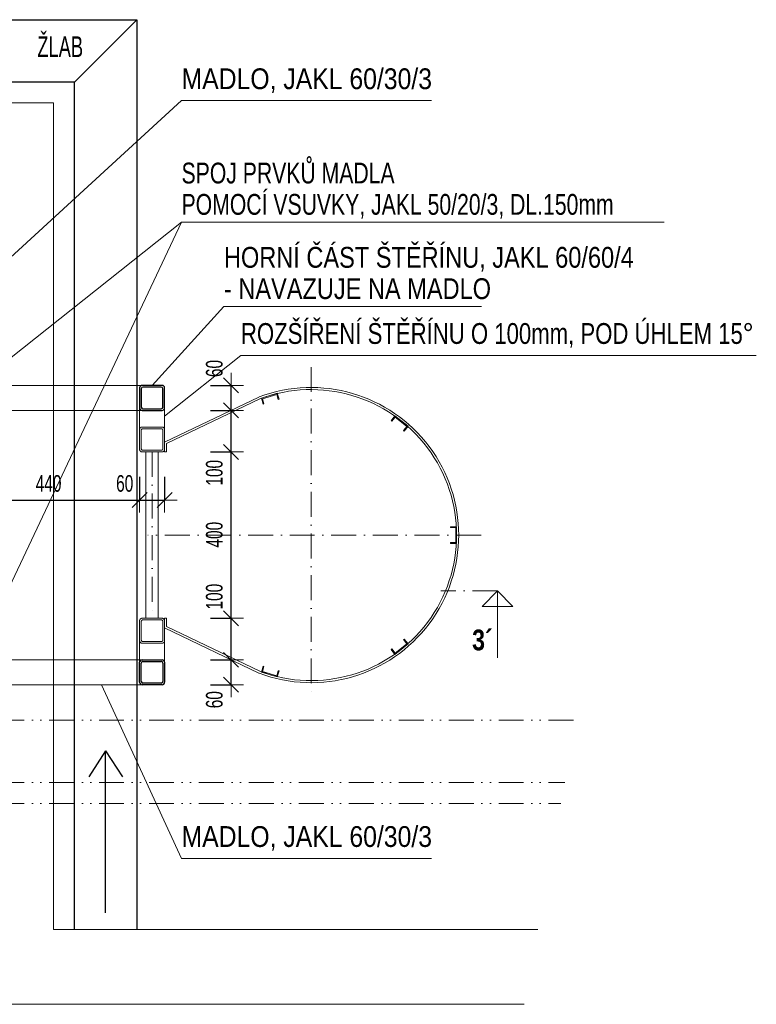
# Model space of a CAD drawing. Header units: millimetres. Extents: x -27818 to -4159, y -105989 to -15933.
# Tile 8 of 15: x -11106 to -9334, y -24735 to -22366. Entities that reach past the tile are written whole.
import ezdxf

# ---------------------------------------------------------------- set-up
doc = ezdxf.new("R2010")
doc.units = ezdxf.units.MM
doc.header["$PDMODE"] = 65
for name, pattern in [('Carkovana 2x_1', [80, 60, -20]), ('Cerchovana_1', [100, 60, -20, 0, -20]), ('JIS_09_15', [120, 60, -20, 0, -20, 0, -20])]:
    doc.linetypes.add(name, pattern=pattern)
doc.layers.add('XR$1$VÝKRES (Z4) - ŽEBŘÍK_1', color=7, linetype='Continuous', lineweight=25)
doc.styles.add('ARIAL', font='ARIAL.TTF')
doc.styles.add('ARIALNARROW', font='ARIALN.TTF')
doc.dimstyles.new('DIMSTYLE_8', dxfattribs={"dimtxt": 40, "dimasz": 60, "dimexe": 0, "dimexo": 0, "dimgap": 20, "dimtad": 2, "dimdec": 0, "dimrnd": 5, "dimzin": 12, "dimdsep": 46, "dimtxsty": 'ARIALNARROW', "dimblk1": 'ALL_ML_STRICH', "dimblk2": 'ALL_ML_STRICH', "dimsah": 1, "dimcen": 0, "dimclrd": 6, "dimclre": 6, "dimclrt": 6, "dimadec": 0, "dimazin": 0, "dimtfac": 1, "dimtdec": 0, "dimtix": 1, "dimtmove": 2, "dimatfit": 3, "dimfxl": 0, "dimtvp": 1.2, "dimtzin": 0, "dimlwd": 0, "dimlwe": 13, "dimarcsym": 0})
doc.dimstyles.new('DIMSTYLE_9', dxfattribs={"dimtxt": 40, "dimasz": 60, "dimexe": 0, "dimexo": 0, "dimgap": 20, "dimtad": 2, "dimdec": 0, "dimrnd": 5, "dimzin": 12, "dimdsep": 46, "dimtxsty": 'ARIALNARROW', "dimblk1": 'ALL_ML_STRICH', "dimblk2": 'ALL_ML_STRICH', "dimsah": 1, "dimcen": 0, "dimclrd": 6, "dimclre": 6, "dimclrt": 6, "dimadec": 0, "dimazin": 0, "dimtfac": 1, "dimtdec": 0, "dimtix": 1, "dimtmove": 2, "dimatfit": 3, "dimfxl": 0, "dimtzin": 0, "dimlwd": 0, "dimlwe": 13, "dimarcsym": 0})

# ---------------------------------------------------------------- blocks, each defined once
blk = doc.blocks.new('KOMPLEXNÍ OBJEKT_19')
at = {"layer": 'XR$1$VÝKRES (Z4) - ŽEBŘÍK_1', "color": 5, "linetype": 'Continuous', "lineweight": 25}
for p, q in [((-10817.8, -23252.1), (-10817.8, -23300.1)), ((-10813.8, -23254.1), (-10813.8, -23298.1)), ((-10763.8, -23246.1), (-10811.8, -23246.1)), ((-10765.8, -23250.1), (-10809.8, -23250.1)), ((-10761.8, -23298.1), (-10761.8, -23254.1)), ((-10757.8, -23300.1), (-10757.8, -23252.1)), ((-10809.8, -23302.1), (-10765.8, -23302.1)), ((-10811.8, -23306.1), (-10763.8, -23306.1))]:
    blk.add_line(p, q, dxfattribs=at)
for centre, radius, start, end in [((-10811.8, -23252.1), 6, 90, 180), ((-10809.8, -23254.1), 4, 90, 180), ((-10765.8, -23254.1), 4, 0, 90), ((-10763.8, -23252.1), 6, 0, 90), ((-10811.8, -23300.1), 6, 180, 270), ((-10809.8, -23298.1), 4, 180, 270), ((-10765.8, -23298.1), 4, 270, 0), ((-10763.8, -23300.1), 6, 270, 0)]:
    blk.add_arc(centre, radius, start, end, dxfattribs=at)
blk = doc.blocks.new('KOMPLEXNÍ OBJEKT_20')
at = {"layer": 'XR$1$VÝKRES (Z4) - ŽEBŘÍK_1', "color": 5, "linetype": 'Continuous', "lineweight": 25}
for p, q in [((-10817.8, -23960.1), (-10817.8, -23912.1)), ((-10813.8, -23958.1), (-10813.8, -23914.1)), ((-10811.8, -23906.1), (-10763.8, -23906.1)), ((-10809.8, -23910.1), (-10765.8, -23910.1)), ((-10761.8, -23914.1), (-10761.8, -23958.1)), ((-10757.8, -23912.1), (-10757.8, -23960.1)), ((-10763.8, -23966.1), (-10811.8, -23966.1)), ((-10765.8, -23962.1), (-10809.8, -23962.1))]:
    blk.add_line(p, q, dxfattribs=at)
for centre, radius, start, end in [((-10811.8, -23912.1), 6, 90, 180), ((-10809.8, -23914.1), 4, 90, 180), ((-10765.8, -23914.1), 4, 0, 90), ((-10763.8, -23912.1), 6, 0, 90), ((-10811.8, -23960.1), 6, 180, 270), ((-10809.8, -23958.1), 4, 180, 270), ((-10765.8, -23958.1), 4, 270, 0), ((-10763.8, -23960.1), 6, 270, 0)]:
    blk.add_arc(centre, radius, start, end, dxfattribs=at)
blk = doc.blocks.new('KOMPLEXNÍ OBJEKT_21')
at = {"layer": 'XR$1$VÝKRES (Z4) - ŽEBŘÍK_1', "color": 5, "linetype": 'Carkovana 2x_1', "lineweight": 13}
for p, q in [((-10763.8, -23346.1), (-10811.8, -23346.1)), ((-10765.8, -23350.1), (-10809.8, -23350.1)), ((-10817.8, -23352.1), (-10817.8, -23400.1)), ((-10813.8, -23354.1), (-10813.8, -23398.1)), ((-10761.8, -23398.1), (-10761.8, -23354.1)), ((-10757.8, -23400.1), (-10757.8, -23352.1)), ((-10811.8, -23406.1), (-10763.8, -23406.1)), ((-10809.8, -23402.1), (-10765.8, -23402.1))]:
    blk.add_line(p, q, dxfattribs=at)
for centre, radius, start, end in [((-10811.8, -23352.1), 6, 90, 180), ((-10809.8, -23354.1), 4, 90, 180), ((-10765.8, -23354.1), 4, 0, 90), ((-10763.8, -23352.1), 6, 0, 90), ((-10811.8, -23400.1), 6, 180, 270), ((-10809.8, -23398.1), 4, 180, 270), ((-10765.8, -23398.1), 4, 270, 0), ((-10763.8, -23400.1), 6, 270, 0)]:
    blk.add_arc(centre, radius, start, end, dxfattribs=at)
blk = doc.blocks.new('KOMPLEXNÍ OBJEKT_22')
at = {"layer": 'XR$1$VÝKRES (Z4) - ŽEBŘÍK_1', "color": 5, "linetype": 'Carkovana 2x_1', "lineweight": 13}
for p, q in [((-10817.8, -23860.1), (-10817.8, -23812.1)), ((-10813.8, -23858.1), (-10813.8, -23814.1)), ((-10811.8, -23806.1), (-10763.8, -23806.1)), ((-10809.8, -23810.1), (-10765.8, -23810.1)), ((-10761.8, -23814.1), (-10761.8, -23858.1)), ((-10757.8, -23812.1), (-10757.8, -23860.1)), ((-10763.8, -23866.1), (-10811.8, -23866.1)), ((-10765.8, -23862.1), (-10809.8, -23862.1))]:
    blk.add_line(p, q, dxfattribs=at)
for centre, radius, start, end in [((-10811.8, -23812.1), 6, 90, 180), ((-10809.8, -23814.1), 4, 90, 180), ((-10765.8, -23814.1), 4, 0, 90), ((-10763.8, -23812.1), 6, 0, 90), ((-10811.8, -23860.1), 6, 180, 270), ((-10809.8, -23858.1), 4, 180, 270), ((-10765.8, -23858.1), 4, 270, 0), ((-10763.8, -23860.1), 6, 270, 0)]:
    blk.add_arc(centre, radius, start, end, dxfattribs=at)
blk = doc.blocks.new('KOMPLEXNÍ OBJEKT_33')
at = {"layer": 'XR$1$VÝKRES (Z4) - ŽEBŘÍK_1', "color": 5, "linetype": 'Continuous', "lineweight": 13}
for p, q in [((-10055.1, -23586.1), (-10070.1, -23586.1)), ((-10070.1, -23586.1), (-10070.1, -23588.1)), ((-10055.1, -23626.1), (-10055.1, -23586.1)), ((-10057.1, -23588.1), (-10070.1, -23588.1)), ((-10057.1, -23624.1), (-10057.1, -23588.1)), ((-10070.1, -23624.1), (-10057.1, -23624.1)), ((-10070.1, -23624.1), (-10070.1, -23626.1)), ((-10070.1, -23626.1), (-10055.1, -23626.1))]:
    blk.add_line(p, q, dxfattribs=at)
blk = doc.blocks.new('KOMPLEXNÍ OBJEKT_34')
at = {"layer": 'XR$1$VÝKRES (Z4) - ŽEBŘÍK_1', "color": 5, "linetype": 'Continuous', "lineweight": 13}
for p, q in [((-10524.8, -23276.6), (-10486.5, -23265.1)), ((-10520.5, -23291), (-10524.8, -23276.6)), ((-10522.3, -23278), (-10487.8, -23267.6)), ((-10518.6, -23290.4), (-10522.3, -23278)), ((-10487.8, -23267.6), (-10484.1, -23280.1)), ((-10486.5, -23265.1), (-10482.2, -23279.5)), ((-10518.6, -23290.4), (-10520.5, -23291)), ((-10482.2, -23279.5), (-10484.1, -23280.1))]:
    blk.add_line(p, q, dxfattribs=at)
blk = doc.blocks.new('KOMPLEXNÍ OBJEKT_35')
at = {"layer": 'XR$1$VÝKRES (Z4) - ŽEBŘÍK_1', "color": 5, "linetype": 'Continuous', "lineweight": 13}
for p, q in [((-10212.7, -23331.2), (-10203.4, -23319.4)), ((-10211.1, -23332.4), (-10203, -23322.2)), ((-10203.4, -23319.4), (-10172, -23344.3)), ((-10203, -23322.2), (-10174.8, -23344.6)), ((-10211.1, -23332.4), (-10212.7, -23331.2)), ((-10174.8, -23344.6), (-10182.9, -23354.8)), ((-10172, -23344.3), (-10181.3, -23356)), ((-10181.3, -23356), (-10182.9, -23354.8))]:
    blk.add_line(p, q, dxfattribs=at)
blk = doc.blocks.new('KOMPLEXNÍ OBJEKT_36')
at = {"layer": 'XR$1$VÝKRES (Z4) - ŽEBŘÍK_1', "color": 5, "linetype": 'Continuous', "lineweight": 13}
for p, q in [((-10203.4, -23892.9), (-10172, -23868)), ((-10203, -23890), (-10174.8, -23867.7)), ((-10181.3, -23856.2), (-10182.9, -23857.5)), ((-10174.8, -23867.7), (-10182.9, -23857.5)), ((-10172, -23868), (-10181.3, -23856.2)), ((-10211.1, -23879.9), (-10212.7, -23881.1)), ((-10212.7, -23881.1), (-10203.4, -23892.9)), ((-10211.1, -23879.9), (-10203, -23890))]:
    blk.add_line(p, q, dxfattribs=at)
blk = doc.blocks.new('KOMPLEXNÍ OBJEKT_37')
at = {"layer": 'XR$1$VÝKRES (Z4) - ŽEBŘÍK_1', "color": 5, "linetype": 'Continuous', "lineweight": 13}
for p, q in [((-10520.5, -23921.3), (-10524.8, -23935.7)), ((-10524.8, -23935.7), (-10486.5, -23947.1)), ((-10518.6, -23921.9), (-10522.3, -23934.3)), ((-10522.3, -23934.3), (-10487.8, -23944.7)), ((-10518.6, -23921.9), (-10520.5, -23921.3)), ((-10487.8, -23944.7), (-10484.1, -23932.2)), ((-10486.5, -23947.1), (-10482.2, -23932.8)), ((-10482.2, -23932.8), (-10484.1, -23932.2))]:
    blk.add_line(p, q, dxfattribs=at)
blk = doc.blocks.new('KOMPLEXNÍ OBJEKT_32')
at = {"layer": 'XR$1$VÝKRES (Z4) - ŽEBŘÍK_1', "color": 5, "linetype": 'Cerchovana_1', "lineweight": 13}
for p, q in [((-10405.1, -23201.8), (-10405.1, -24001.8)), ((-9996.3, -23606.1), (-10797.8, -23606.1))]:
    blk.add_line(p, q, dxfattribs=at)
at = {"layer": 'XR$1$VÝKRES (Z4) - ŽEBŘÍK_1', "color": 5, "linetype": 'Continuous', "lineweight": 13}
for p, q in [((-10757.8, -23382.9), (-10530.7, -23274.1)), ((-10752.8, -23386), (-10528.5, -23278.6)), ((-10757.8, -23406.1), (-10757.8, -23386)), ((-10752.8, -23406.1), (-10752.8, -23386)), ((-10757.8, -23406.1), (-10752.8, -23406.1)), ((-10757.8, -23806.1), (-10752.8, -23806.1)), ((-10757.8, -23806.1), (-10757.8, -23826.3)), ((-10752.8, -23806.1), (-10752.8, -23826.3)), ((-10757.8, -23829.4), (-10530.7, -23938.2)), ((-10752.8, -23826.3), (-10528.5, -23933.7))]:
    blk.add_line(p, q, dxfattribs=at)
for radius in [355, 350]:
    blk.add_arc((-10405.1, -23606.1), radius, 249.3548, 110.6452, dxfattribs=at)
for name in ['KOMPLEXNÍ OBJEKT_34', 'KOMPLEXNÍ OBJEKT_35', 'KOMPLEXNÍ OBJEKT_33', 'KOMPLEXNÍ OBJEKT_36', 'KOMPLEXNÍ OBJEKT_37']:
    blk.add_blockref(name, (0, 0), dxfattribs=at)
blk = doc.blocks.new('ALL_ML_STRICH')
at = {"color": 0, "linetype": 'ByBlock', "lineweight": -2}
for p, q in [((0, -0.5), (0, 0.5)), ((-1, 0), (0.5, 0)), ((-0.3, -0.3), (0.3, 0.3))]:
    blk.add_line(p, q, dxfattribs=at)
blk = doc.blocks.new('*D63')
at = {"layer": 'DEFPOINTS', "color": 6, "linetype": 'Continuous', "lineweight": 13}
for p in [(-11257.8, -23276.1), (-10817.8, -23276.1), (-11257.8, -23522)]:
    blk.add_point(p, dxfattribs=at)
at = {"layer": 'XR$1$VÝKRES (Z4) - ŽEBŘÍK_1', "color": 6, "linetype": 'Continuous', "lineweight": -2}
for p, q in [((-11257.8, -23466), (-11257.8, -23522)), ((-10817.8, -23466), (-10817.8, -23522)), ((-11257.8, -23522), (-10817.8, -23522))]:
    blk.add_line(p, q, dxfattribs=at)
at = {"layer": 'XR$1$VÝKRES (Z4) - ŽEBŘÍK_1', "color": 6, "linetype": 'Continuous', "lineweight": 13, "xscale": 60, "yscale": 60, "zscale": 60, "rotation": 180}
blk.add_blockref('ALL_ML_STRICH', (-11257.8, -23522), dxfattribs=at)
at = {"layer": 'XR$1$VÝKRES (Z4) - ŽEBŘÍK_1', "color": 6, "linetype": 'Continuous', "lineweight": 13, "xscale": 60, "yscale": 60, "zscale": 60}
blk.add_blockref('ALL_ML_STRICH', (-10817.8, -23522), dxfattribs=at)
at = {"layer": 'XR$1$VÝKRES (Z4) - ŽEBŘÍK_1', "color": 6, "linetype": 'Continuous', "lineweight": 13, "insert": (-11036.8, -23482), "char_height": 40, "width": 97.371, "attachment_point": 5, "style": 'ARIALNARROW'}
blk.add_mtext('\\W0.81;\\A1;{440}', dxfattribs=at)
blk = doc.blocks.new('*D64')
at = {"layer": 'DEFPOINTS', "color": 6, "linetype": 'Continuous', "lineweight": 13}
for p in [(-10817.8, -23276.1), (-10757.8, -23276.1), (-10817.8, -23522)]:
    blk.add_point(p, dxfattribs=at)
at = {"layer": 'XR$1$VÝKRES (Z4) - ŽEBŘÍK_1', "color": 6, "linetype": 'Continuous', "lineweight": -2}
for p, q in [((-10817.8, -23466), (-10817.8, -23522)), ((-10757.8, -23466), (-10757.8, -23522)), ((-10817.8, -23522), (-10757.8, -23522))]:
    blk.add_line(p, q, dxfattribs=at)
at = {"layer": 'XR$1$VÝKRES (Z4) - ŽEBŘÍK_1', "color": 6, "linetype": 'Continuous', "lineweight": 13, "xscale": 60, "yscale": 60, "zscale": 60, "rotation": 180}
blk.add_blockref('ALL_ML_STRICH', (-10817.8, -23522), dxfattribs=at)
at = {"layer": 'XR$1$VÝKRES (Z4) - ŽEBŘÍK_1', "color": 6, "linetype": 'Continuous', "lineweight": 13, "xscale": 60, "yscale": 60, "zscale": 60}
blk.add_blockref('ALL_ML_STRICH', (-10757.8, -23522), dxfattribs=at)
at = {"layer": 'XR$1$VÝKRES (Z4) - ŽEBŘÍK_1', "color": 6, "linetype": 'Continuous', "lineweight": 13, "insert": (-10853.7, -23482), "char_height": 40, "width": 64.914, "attachment_point": 5, "style": 'ARIALNARROW'}
blk.add_mtext('\\W0.81;\\A1;{60}', dxfattribs=at)
blk = doc.blocks.new('*D70')
at = {"layer": 'DEFPOINTS', "color": 6, "linetype": 'Continuous', "lineweight": 13}
for p in [(-10776.5, -23906.1), (-10776.5, -23966.1), (-10597.9, -23966.1)]:
    blk.add_point(p, dxfattribs=at)
at = {"layer": 'XR$1$VÝKRES (Z4) - ŽEBŘÍK_1', "color": 6, "linetype": 'Continuous', "lineweight": -2}
for p, q in [((-10646.9, -23906.1), (-10597.9, -23906.1)), ((-10597.9, -23966.1), (-10597.9, -23906.1)), ((-10646.9, -23966.1), (-10597.9, -23966.1))]:
    blk.add_line(p, q, dxfattribs=at)
at = {"layer": 'XR$1$VÝKRES (Z4) - ŽEBŘÍK_1', "color": 6, "linetype": 'Continuous', "lineweight": 13, "xscale": 60, "yscale": 60, "zscale": 60}
for p, rotation in [((-10597.9, -23906.1), 90), ((-10597.9, -23966.1), 270)]:
    blk.add_blockref('ALL_ML_STRICH', p, dxfattribs=dict(at, rotation=rotation))
at = {"layer": 'XR$1$VÝKRES (Z4) - ŽEBŘÍK_1', "color": 6, "linetype": 'Continuous', "lineweight": 13, "insert": (-10637.9, -24002), "char_height": 40, "width": 64.914, "attachment_point": 5, "rotation": 90, "style": 'ARIALNARROW'}
blk.add_mtext('\\W0.81;\\A1;{60}', dxfattribs=at)
blk = doc.blocks.new('*D71')
at = {"layer": 'DEFPOINTS', "color": 6, "linetype": 'Continuous', "lineweight": 13}
for p in [(-10772.8, -23806.1), (-10776.5, -23906.1), (-10597.9, -23906.1)]:
    blk.add_point(p, dxfattribs=at)
at = {"layer": 'XR$1$VÝKRES (Z4) - ŽEBŘÍK_1', "color": 6, "linetype": 'Continuous', "lineweight": -2}
for p, q in [((-10646.9, -23806.1), (-10597.9, -23806.1)), ((-10597.9, -23906.1), (-10597.9, -23806.1)), ((-10646.9, -23906.1), (-10597.9, -23906.1))]:
    blk.add_line(p, q, dxfattribs=at)
at = {"layer": 'XR$1$VÝKRES (Z4) - ŽEBŘÍK_1', "color": 6, "linetype": 'Continuous', "lineweight": 13, "xscale": 60, "yscale": 60, "zscale": 60}
for p, rotation in [((-10597.9, -23806.1), 90), ((-10597.9, -23906.1), 270)]:
    blk.add_blockref('ALL_ML_STRICH', p, dxfattribs=dict(at, rotation=rotation))
at = {"layer": 'XR$1$VÝKRES (Z4) - ŽEBŘÍK_1', "color": 6, "linetype": 'Continuous', "lineweight": 13, "insert": (-10637.9, -23754.1), "char_height": 40, "width": 97.371, "attachment_point": 5, "rotation": 90, "style": 'ARIALNARROW'}
blk.add_mtext('\\W0.81;\\A1;{100}', dxfattribs=at)
blk = doc.blocks.new('*D72')
at = {"layer": 'DEFPOINTS', "color": 6, "linetype": 'Continuous', "lineweight": 13}
for p in [(-10772.8, -23406.1), (-10772.8, -23806.1), (-10597.9, -23806.1)]:
    blk.add_point(p, dxfattribs=at)
at = {"layer": 'XR$1$VÝKRES (Z4) - ŽEBŘÍK_1', "color": 6, "linetype": 'Continuous', "lineweight": -2}
for p, q in [((-10646.9, -23406.1), (-10597.9, -23406.1)), ((-10597.9, -23806.1), (-10597.9, -23406.1)), ((-10646.9, -23806.1), (-10597.9, -23806.1))]:
    blk.add_line(p, q, dxfattribs=at)
at = {"layer": 'XR$1$VÝKRES (Z4) - ŽEBŘÍK_1', "color": 6, "linetype": 'Continuous', "lineweight": 13, "xscale": 60, "yscale": 60, "zscale": 60}
for p, rotation in [((-10597.9, -23406.1), 90), ((-10597.9, -23806.1), 270)]:
    blk.add_blockref('ALL_ML_STRICH', p, dxfattribs=dict(at, rotation=rotation))
at = {"layer": 'XR$1$VÝKRES (Z4) - ŽEBŘÍK_1', "color": 6, "linetype": 'Continuous', "lineweight": 13, "insert": (-10637.9, -23605.1), "char_height": 40, "width": 97.371, "attachment_point": 5, "rotation": 90, "style": 'ARIALNARROW'}
blk.add_mtext('\\W0.81;\\A1;{400}', dxfattribs=at)
blk = doc.blocks.new('*D73')
at = {"layer": 'DEFPOINTS', "color": 6, "linetype": 'Continuous', "lineweight": 13}
for p in [(-10763.8, -23306.1), (-10772.8, -23406.1), (-10597.9, -23406.1)]:
    blk.add_point(p, dxfattribs=at)
at = {"layer": 'XR$1$VÝKRES (Z4) - ŽEBŘÍK_1', "color": 6, "linetype": 'Continuous', "lineweight": -2}
for p, q in [((-10646.9, -23306.1), (-10597.9, -23306.1)), ((-10597.9, -23406.1), (-10597.9, -23306.1)), ((-10646.9, -23406.1), (-10597.9, -23406.1))]:
    blk.add_line(p, q, dxfattribs=at)
at = {"layer": 'XR$1$VÝKRES (Z4) - ŽEBŘÍK_1', "color": 6, "linetype": 'Continuous', "lineweight": 13, "xscale": 60, "yscale": 60, "zscale": 60}
for p, rotation in [((-10597.9, -23306.1), 90), ((-10597.9, -23406.1), 270)]:
    blk.add_blockref('ALL_ML_STRICH', p, dxfattribs=dict(at, rotation=rotation))
at = {"layer": 'XR$1$VÝKRES (Z4) - ŽEBŘÍK_1', "color": 6, "linetype": 'Continuous', "lineweight": 13, "insert": (-10637.9, -23456.2), "char_height": 40, "width": 97.371, "attachment_point": 5, "rotation": 90, "style": 'ARIALNARROW'}
blk.add_mtext('\\W0.81;\\A1;{100}', dxfattribs=at)
blk = doc.blocks.new('*D74')
at = {"layer": 'DEFPOINTS', "color": 6, "linetype": 'Continuous', "lineweight": 13}
for p in [(-10763.8, -23246.1), (-10763.8, -23306.1), (-10597.9, -23306.1)]:
    blk.add_point(p, dxfattribs=at)
at = {"layer": 'XR$1$VÝKRES (Z4) - ŽEBŘÍK_1', "color": 6, "linetype": 'Continuous', "lineweight": -2}
for p, q in [((-10646.9, -23246.1), (-10597.9, -23246.1)), ((-10597.9, -23306.1), (-10597.9, -23246.1)), ((-10646.9, -23306.1), (-10597.9, -23306.1))]:
    blk.add_line(p, q, dxfattribs=at)
at = {"layer": 'XR$1$VÝKRES (Z4) - ŽEBŘÍK_1', "color": 6, "linetype": 'Continuous', "lineweight": 13, "xscale": 60, "yscale": 60, "zscale": 60}
for p, rotation in [((-10597.9, -23246.1), 90), ((-10597.9, -23306.1), 270)]:
    blk.add_blockref('ALL_ML_STRICH', p, dxfattribs=dict(at, rotation=rotation))
at = {"layer": 'XR$1$VÝKRES (Z4) - ŽEBŘÍK_1', "color": 6, "linetype": 'Continuous', "lineweight": 13, "insert": (-10637.9, -23205.4), "char_height": 40, "width": 64.914, "attachment_point": 5, "rotation": 90, "style": 'ARIALNARROW'}
blk.add_mtext('\\W0.81;\\A1;{60}', dxfattribs=at)
blk = doc.blocks.new('KOMPLEXNÍ OBJEKT_39')
at = {"layer": 'XR$1$VÝKRES (Z4) - ŽEBŘÍK_1', "color": 7, "linetype": 'Cerchovana_1', "lineweight": 13}
blk.add_line((-9956.6, -23740.4), (-10093.1, -23740.4), dxfattribs=at)
at = {"layer": 'XR$1$VÝKRES (Z4) - ŽEBŘÍK_1', "color": 7, "linetype": 'Continuous', "lineweight": 13}
for p, q in [((-9993.7, -23777.6), (-9956.6, -23740.4)), ((-9956.6, -23900.9), (-9956.6, -23740.4)), ((-9956.6, -23740.4), (-9919.5, -23777.6)), ((-9919.5, -23777.6), (-9993.7, -23777.6))]:
    blk.add_line(p, q, dxfattribs=at)

msp = doc.modelspace()

# ---------------------------------------------------------------- linework, layer by layer
at = {"layer": 'XR$1$VÝKRES (Z4) - ŽEBŘÍK_1', "color": 251, "linetype": 'Continuous'}
for p, q in [((-12456.5, -22366.4), (-10824.6, -22366.4)), ((-10974.6, -22516.4), (-10824.6, -22366.4)), ((-10824.6, -22366.4), (-10824.6, -24554.6)), ((-10974.6, -22516.4), (-11774.1, -22516.4)), ((-10974.6, -24554.6), (-10974.6, -22516.4)), ((-10899.6, -24124.6), (-10940.1, -24187.8)), ((-10899.6, -24514.6), (-10899.6, -24124.6)), ((-10899.6, -24124.6), (-10859.2, -24187.8))]:
    msp.add_line(p, q, dxfattribs=at)
at = {"layer": 'XR$1$VÝKRES (Z4) - ŽEBŘÍK_1', "color": 251, "linetype": 'Continuous', "lineweight": 13}
for p, q in [((-12493.3, -22566.4), (-11024.6, -22566.4)), ((-11024.6, -22566.4), (-11024.6, -24554.6)), ((-11024.6, -24554.6), (-9859.8, -24554.6)), ((-11957.8, -24734.6), (-9892.9, -24734.6))]:
    msp.add_line(p, q, dxfattribs=at)
at = {"layer": 'XR$1$VÝKRES (Z4) - ŽEBŘÍK_1', "color": 7, "linetype": 'Continuous', "lineweight": 13}
for p, q in [((-11465.2, -23246.1), (-10716.9, -22561.1)), ((-10716.9, -22561.1), (-10115.6, -22561.1)), ((-10716.9, -22853.6), (-11217.8, -23914.1)), ((-11217.8, -23251.1), (-10716.9, -22853.6)), ((-10716.9, -22853.6), (-9555.6, -22853.6)), ((-10787.8, -23246.1), (-10614.9, -23056.3)), ((-10614.9, -23056.3), (-9994.9, -23056.3)), ((-10757.8, -23320), (-10574, -23173.8)), ((-10574, -23173.8), (-9334, -23173.8)), ((-10716.9, -24383.7), (-10909.4, -23966.1)), ((-10716.9, -24383.7), (-10115.6, -24383.7))]:
    msp.add_line(p, q, dxfattribs=at)
at = {"layer": 'XR$1$VÝKRES (Z4) - ŽEBŘÍK_1', "color": 5, "linetype": 'Continuous', "lineweight": 13}
for p, q in [((-10811.8, -23246.1), (-12521.8, -23246.1)), ((-10817.8, -23300.1), (-10817.8, -23399.1)), ((-10757.8, -23300.1), (-10757.8, -23400.1)), ((-12521.8, -23306.1), (-10763.8, -23306.1)), ((-10817.8, -23354.1), (-10817.8, -23346.1)), ((-10757.8, -23406.1), (-10757.8, -23386)), ((-10752.8, -23406.1), (-10752.8, -23386)), ((-10802.8, -23806.1), (-10802.8, -23406.1)), ((-10772.8, -23806.1), (-10772.8, -23406.1)), ((-10757.8, -23406.1), (-10752.8, -23406.1)), ((-10817.8, -23912.1), (-10817.8, -23812.1)), ((-10757.8, -23806.1), (-10752.8, -23806.1)), ((-10757.8, -23806.1), (-10757.8, -23826.3)), ((-10757.8, -23912.1), (-10757.8, -23812.1)), ((-10752.8, -23806.1), (-10752.8, -23826.3)), ((-10811.8, -23906.1), (-11263.8, -23906.1)), ((-11263.8, -23966.1), (-10811.8, -23966.1))]:
    msp.add_line(p, q, dxfattribs=at)
at = {"layer": 'XR$1$VÝKRES (Z4) - ŽEBŘÍK_1', "color": 5, "linetype": 'Cerchovana_1', "lineweight": 13}
msp.add_line((-10787.8, -23406.1), (-10787.8, -23806.1), dxfattribs=at)
at = {"layer": 'XR$1$VÝKRES (Z4) - ŽEBŘÍK_1', "color": 251, "linetype": 'JIS_09_15', "lineweight": 13}
for p, q in [((-12357.8, -24051.4), (-9767.4, -24051.4)), ((-12357.8, -24201.4), (-9794.9, -24201.4)), ((-12357.8, -24251.4), (-9804.1, -24251.4))]:
    msp.add_line(p, q, dxfattribs=at)

# ---------------------------------------------------------------- block references
at = {"layer": 'XR$1$VÝKRES (Z4) - ŽEBŘÍK_1', "color": 5, "linetype": 'Continuous', "lineweight": 13}
msp.add_blockref('KOMPLEXNÍ OBJEKT_32', (0, 0), dxfattribs=at)
at = {"layer": 'XR$1$VÝKRES (Z4) - ŽEBŘÍK_1', "color": 5, "linetype": 'Continuous', "lineweight": 25}
for name in ['KOMPLEXNÍ OBJEKT_19', 'KOMPLEXNÍ OBJEKT_20']:
    msp.add_blockref(name, (0, 0), dxfattribs=at)
at = {"layer": 'XR$1$VÝKRES (Z4) - ŽEBŘÍK_1', "color": 5, "linetype": 'Carkovana 2x_1', "lineweight": 13}
for name in ['KOMPLEXNÍ OBJEKT_21', 'KOMPLEXNÍ OBJEKT_22']:
    msp.add_blockref(name, (0, 0), dxfattribs=at)
at = {"layer": 'XR$1$VÝKRES (Z4) - ŽEBŘÍK_1', "color": 7, "linetype": 'Continuous', "lineweight": 13}
msp.add_blockref('KOMPLEXNÍ OBJEKT_39', (0, 0), dxfattribs=at)

# ---------------------------------------------------------------- texts
at = {"layer": 'XR$1$VÝKRES (Z4) - ŽEBŘÍK_1', "color": 7, "linetype": 'Continuous', "lineweight": 25, "char_height": 50, "attachment_point": 7, "style": 'ARIALNARROW'}
for s, insert, width in [('\\W0.77;ŽLAB', (-11064, -22456.4), 129.9), ('\\W1.04;MADLO, JAKL 60/30/3', (-10716.9, -22542.8), 627.24), ('\\W0.93;ROZŠÍŘENÍ ŠTĚŘÍNU O 100mm, POD ÚHLEM 15%%d', (-10574, -23155.5), 1263.249), ('\\W1.04;MADLO, JAKL 60/30/3', (-10716.9, -24365.4), 627.24)]:
    msp.add_mtext(s, dxfattribs=dict(at, insert=insert, width=width))
at = {"layer": 'XR$1$VÝKRES (Z4) - ŽEBŘÍK_1', "color": 7, "linetype": 'Continuous', "lineweight": 13, "char_height": 50, "attachment_point": 1, "line_spacing_factor": 0.903614, "style": 'ARIALNARROW'}
for s, insert, width in [('\\W0.89;SPOJ PRVKŮ MADLA\\PPOMOCÍ VSUVKY, JAKL 50/20/3, DL.150mm', (-10716.9, -22710.3), 1183.645), ('\\W0.99;HORNÍ ČÁST ŠTĚŘÍNU, JAKL 60/60/4\\P- NAVAZUJE NA MADLO', (-10614.9, -22913), 1012.777)]:
    msp.add_mtext(s, dxfattribs=dict(at, insert=insert, width=width))
at = {"layer": 'XR$1$VÝKRES (Z4) - ŽEBŘÍK_1', "color": 7, "linetype": 'Continuous', "lineweight": 13, "insert": (-10017.8, -23884.1), "char_height": 50, "width": 69.904, "attachment_point": 7, "style": 'ARIAL'}
msp.add_mtext('\\A1;{\\fArial|i0|b1;\\H50.000000;\\W0.800000;\\C7;3´}\\P', dxfattribs=at)

# ---------------------------------------------------------------- dimensions: what is measured, and where the dimension line sits
at = {"layer": 'XR$1$VÝKRES (Z4) - ŽEBŘÍK_1', "color": 6, "linetype": 'Continuous', "lineweight": 13}
for base, p1, p2, dimstyle, picture, middle in [((-10597.9, -23246.1), (-10646.9, -23306.1), (-10646.9, -23246.1), 'DIMSTYLE_8', '*D74', (-10637.9, -23205.4)), ((-10597.9, -23306.1), (-10646.9, -23406.1), (-10646.9, -23306.1), 'DIMSTYLE_9', '*D73', (-10637.9, -23456.2)), ((-10597.9, -23406.1), (-10646.9, -23806.1), (-10646.9, -23406.1), 'DIMSTYLE_9', '*D72', (-10637.9, -23605.1)), ((-10597.9, -23806.1), (-10646.9, -23906.1), (-10646.9, -23806.1), 'DIMSTYLE_9', '*D71', (-10637.9, -23754.1)), ((-10597.9, -23906.1), (-10646.9, -23966.1), (-10646.9, -23906.1), 'DIMSTYLE_8', '*D70', (-10637.9, -24002))]:
    dim = msp.add_linear_dim(base=base, p1=p1, p2=p2, angle=90, dimstyle=dimstyle, override={"dimpost": '<>', "dimclrd": 6, "dimclre": 6, "dimclrt": 6, "dimlwd": 0, "dimlwe": 13}, dxfattribs=at)
    dim.commit()
    dim.dimension.update_dxf_attribs({"geometry": picture, "text_midpoint": middle, "dimtype": 160})
for base, p1, p2, dimstyle, picture, middle in [((-10817.8, -23522), (-11257.8, -23466), (-10817.8, -23466), 'DIMSTYLE_9', '*D63', (-11036.8, -23482)), ((-10757.8, -23522), (-10817.8, -23466), (-10757.8, -23466), 'DIMSTYLE_8', '*D64', (-10853.7, -23482))]:
    dim = msp.add_linear_dim(base=base, p1=p1, p2=p2, dimstyle=dimstyle, override={"dimpost": '<>', "dimclrd": 6, "dimclre": 6, "dimclrt": 6, "dimlwd": 0, "dimlwe": 13}, dxfattribs=at)
    dim.commit()
    dim.dimension.update_dxf_attribs({"geometry": picture, "text_midpoint": middle, "dimtype": 160})

doc.saveas('drawing.dxf')
